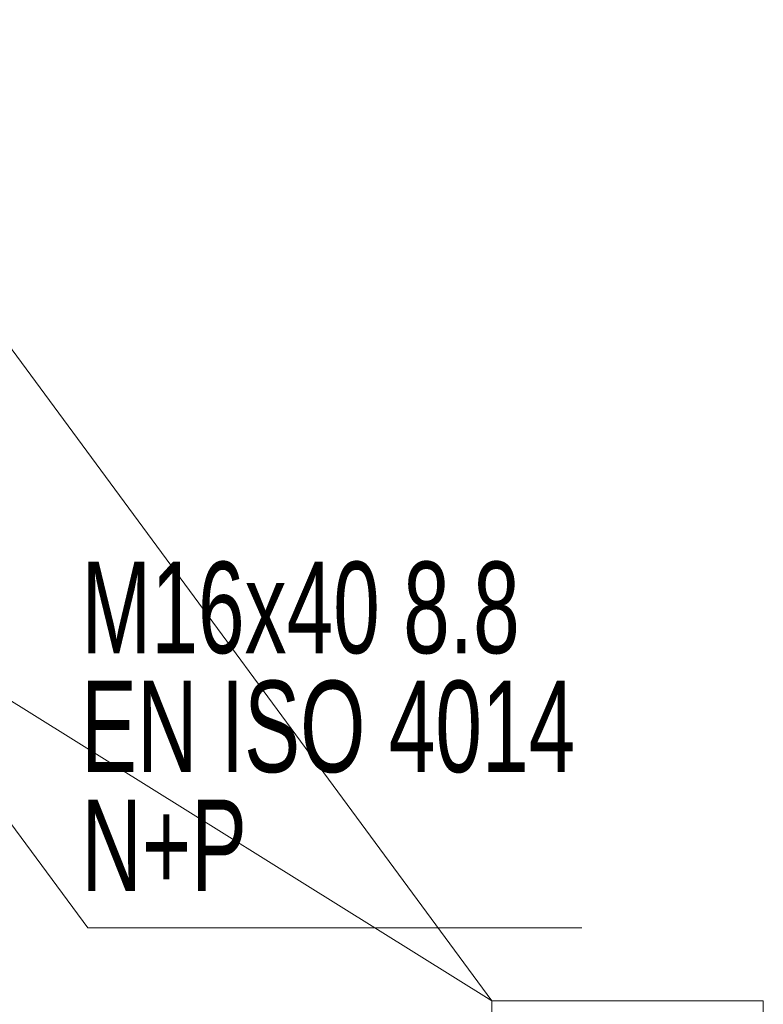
# Model space of a CAD drawing. Header units: millimetres. Extents: x -15129 to 9171, y -18789 to 5877.
# Tile 120 of 256: x -9637 to -8621, y -6777 to -5431. Entities that reach past the tile are written whole.
import ezdxf

# ---------------------------------------------------------------- set-up
doc = ezdxf.new("R2010")
doc.units = ezdxf.units.MM
doc.layers.add('AS_DIM_ON', color=7, linetype='Continuous')
doc.styles.add('Arial Narrow', font='ARIALN.TTF', dxfattribs={"height": 5})

msp = doc.modelspace()

# ---------------------------------------------------------------- linework, layer by layer
at = {"layer": 'AS_DIM_ON', "color": 7, "lineweight": 13}
for p in [(-9980, -5431.5), (-9950.8, -6173.8)]:
    msp.add_line(p, (-8992.1, -6772), dxfattribs=at)
for points in [[(-9896.1, -6195.9), (-9544.2, -6672), (-8869.1, -6672)], [(-8992.1, -6997), (-8621.4, -6997), (-8621.4, -6772), (-8992.1, -6772), (-8992.1, -6997)]]:
    msp.add_lwpolyline(points, dxfattribs=at)

# ---------------------------------------------------------------- texts
at = {"layer": 'AS_DIM_ON', "color": 7, "lineweight": 13, "style": 'Arial Narrow', "width": 0.8}
for s, p in [('M16x40 8.8', (-9552.7, -6297)), ('EN ISO 4014', (-9553.2, -6459.5)), ('N+P', (-9552.7, -6622))]:
    msp.add_text(s, height=125, dxfattribs=at).set_placement(p)

doc.saveas('drawing.dxf')
